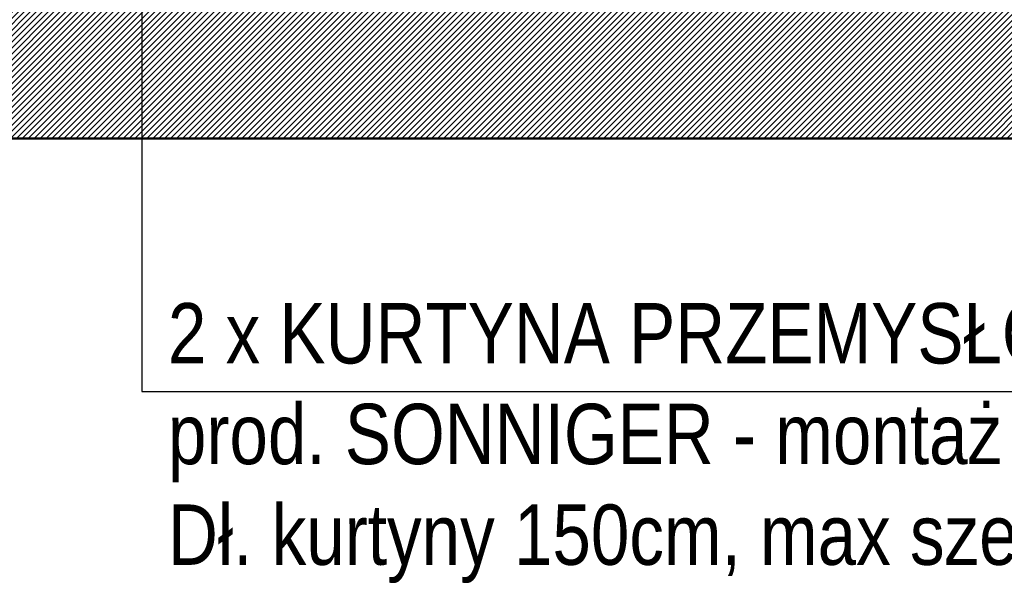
# Model space of a CAD drawing. Header units: centimetres. Extents: x -2715 to 104803, y -2927 to 32152.
# Tile 26 of 72: x 87130 to 87423, y -620 to -454. Entities that reach past the tile are written whole.
import ezdxf

# ---------------------------------------------------------------- set-up
doc = ezdxf.new("R2010")
doc.units = ezdxf.units.CM
doc.header["$MEASUREMENT"] = 0
doc.layers.add('1_ hatch', color=252, linetype='Continuous', lineweight=9)
doc.layers.add('1_ wall STRUCT', color=252, linetype='Continuous', lineweight=50)
doc.layers.add('_IS_sanitarne.opis', color=105, linetype='Continuous')
doc.styles.get("Standard").update_dxf_attribs({"font": 'ARIALN.TTF'})

msp = doc.modelspace()

# ---------------------------------------------------------------- hatches: boundary and pattern name
at = {"layer": '1_ hatch'}
h = msp.add_hatch(dxfattribs=at)
h.set_pattern_fill('ANSI31', color=256, scale=10)
h.paths.add_polyline_path([(87122.55, -489.07), (87122.55, -449.07), (87427.71, -449.07), (87427.71, -489.07)])

# ---------------------------------------------------------------- linework, layer by layer
at = {"layer": '1_ wall STRUCT'}
msp.add_lwpolyline([(87122.55, -489.07), (87122.55, -449.07), (87427.71, -449.07), (87427.71, -489.07), (87122.55, -489.07)], dxfattribs=at)
at = {"layer": '_IS_sanitarne.opis'}
msp.add_lwpolyline([(87165.95, -434.37), (87165.95, -564.47), (87563.94, -564.47)], dxfattribs=at)

# ---------------------------------------------------------------- texts
at = {"layer": '_IS_sanitarne.opis', "char_height": 18, "attachment_point": 1}
for s, insert, width in [('\\pxt4;\\fArial Narrow|b0|i0|c186;2 x KURTYNA PRZEMYSŁOWA GP150C, prod. SONNIGER - montaż pionowy\\P\\pt;Dł. kurtyny 150cm, max szer. bramy: 7,5 m\\PWydatek powietrza: 6800/3800/2600 m³/h\\PZasilanie: 230V 50Hz, pobór prądu: 2,16 A\\PPobór mocy: 500 W\\PWaga: 37 kg\\PIP=54', (87173.7, -538.17), 433.1899), ('\\pxt4;\\fArial Narrow|b0|i0|c238;KURTYNA GUARD ONE C,\\Pprod. SONNIGER\\P\\pt;Długość kurtyny: 1100 mm\\PMax. przepływ powietrza: 2100 m3/h\\PMax. wysokość montażu: 2,9 m\\PZasilanie: 230 V/50 Hz\\PPobór prądu: 0,7 A\\PWaga: 11,7 kg', (86765.31, -590.9), 541.2319)]:
    msp.add_mtext(s, dxfattribs=dict(at, insert=insert, width=width))

doc.saveas('drawing.dxf')
